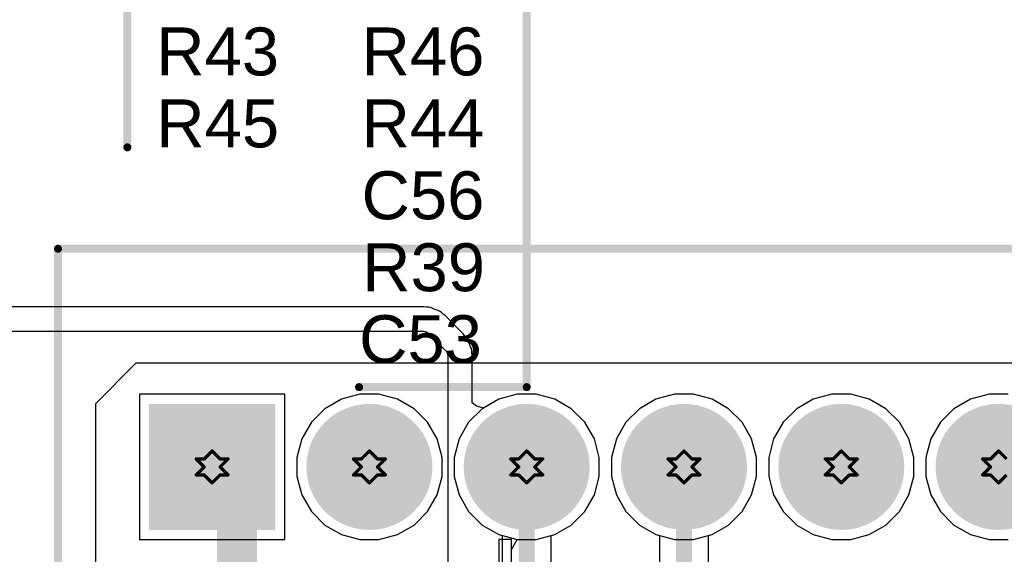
# Model space of a CAD drawing. Header units: inches. Extents: x 0 to 12.2, y 0 to 7.
# Tile 98 of 154: x 0.313 to 0.929, y 4.315 to 4.65. Entities that reach past the tile are written whole.
import ezdxf

# ---------------------------------------------------------------- set-up
doc = ezdxf.new("R2010")
doc.units = ezdxf.units.IN
doc.header["$MEASUREMENT"] = 0
for name, color, linetype in [('Bottom Layer', 5, 'Continuous'), ('Bottom Overlay', 54, 'Continuous'), ('Bottom Solder', 6, 'Continuous'), ('Drill Drawing', 1, 'Continuous'), ('Layer 1', 16, 'Continuous'), ('Layer 2', 76, 'Continuous'), ('Multi-Layer', 9, 'Continuous'), ('Pad Holes', 156, 'Continuous'), ('Top Layer', 1, 'Continuous'), ('Top Overlay', 2, 'Continuous'), ('Top Solder', 216, 'Continuous')]:
    doc.layers.add(name, color=color, linetype=linetype)
doc.styles.add('Arial', font='txt', dxfattribs={"height": 0.2})

# ---------------------------------------------------------------- blocks, each defined once
blk = doc.blocks.new('B8B_XH_A_LF__SN__B_189')
at = {"layer": 'Bottom Layer'}
blk.add_hatch(color=5, dxfattribs=at).paths.add_polyline_path([(-0.30905525, -0.03543305), (-0.37992135, -0.03543305), (-0.37992135, 0.03543305), (-0.30905525, 0.03543305)])
h = blk.add_hatch(color=5, dxfattribs=at)
edge = h.paths.add_edge_path()
edge.add_arc((-0.2460632, 0), 0.035433, 0, 360)
h = blk.add_hatch(color=5, dxfattribs=at)
edge = h.paths.add_edge_path()
edge.add_arc((-0.1476379, 0), 0.035433, 0, 360)
h = blk.add_hatch(color=5, dxfattribs=at)
edge = h.paths.add_edge_path()
edge.add_arc((-0.0492127, 0), 0.035433, 0, 360)
h = blk.add_hatch(color=5, dxfattribs=at)
edge = h.paths.add_edge_path()
edge.add_arc((0.0492125, 0), 0.035433, 0, 360)
h = blk.add_hatch(color=5, dxfattribs=at)
edge = h.paths.add_edge_path()
edge.add_arc((0.1476378, 0), 0.035433, 0, 360)
at = {"layer": 'Bottom Solder'}
blk.add_hatch(color=6, dxfattribs=at).paths.add_polyline_path([(-0.30505525, -0.03943305), (-0.38392135, -0.03943305), (-0.38392135, 0.03943305), (-0.30505525, 0.03943305)])
h = blk.add_hatch(color=6, dxfattribs=at)
edge = h.paths.add_edge_path()
edge.add_arc((-0.2460632, 0), 0.039433, 0, 360)
h = blk.add_hatch(color=6, dxfattribs=at)
edge = h.paths.add_edge_path()
edge.add_arc((-0.1476379, 0), 0.039433, 0, 360)
h = blk.add_hatch(color=6, dxfattribs=at)
edge = h.paths.add_edge_path()
edge.add_arc((-0.0492127, 0), 0.039433, 0, 360)
h = blk.add_hatch(color=6, dxfattribs=at)
edge = h.paths.add_edge_path()
edge.add_arc((0.0492125, 0), 0.039433, 0, 360)
h = blk.add_hatch(color=6, dxfattribs=at)
edge = h.paths.add_edge_path()
edge.add_arc((0.1476378, 0), 0.039433, 0, 360)
at = {"layer": 'Layer 1'}
blk.add_hatch(color=16, dxfattribs=at).paths.add_polyline_path([(-0.30905525, -0.03543305), (-0.37992135, -0.03543305), (-0.37992135, 0.03543305), (-0.30905525, 0.03543305)])
h = blk.add_hatch(color=16, dxfattribs=at)
edge = h.paths.add_edge_path()
edge.add_arc((-0.2460632, 0), 0.035433, 0, 360)
h = blk.add_hatch(color=16, dxfattribs=at)
edge = h.paths.add_edge_path()
edge.add_arc((-0.1476379, 0), 0.035433, 0, 360)
h = blk.add_hatch(color=16, dxfattribs=at)
edge = h.paths.add_edge_path()
edge.add_arc((-0.0492127, 0), 0.035433, 0, 360)
h = blk.add_hatch(color=16, dxfattribs=at)
edge = h.paths.add_edge_path()
edge.add_arc((0.0492125, 0), 0.035433, 0, 360)
h = blk.add_hatch(color=16, dxfattribs=at)
edge = h.paths.add_edge_path()
edge.add_arc((0.1476378, 0), 0.035433, 0, 360)
at = {"layer": 'Layer 2'}
blk.add_hatch(color=76, dxfattribs=at).paths.add_polyline_path([(-0.30905525, -0.03543305), (-0.37992135, -0.03543305), (-0.37992135, 0.03543305), (-0.30905525, 0.03543305)])
h = blk.add_hatch(color=76, dxfattribs=at)
edge = h.paths.add_edge_path()
edge.add_arc((-0.2460632, 0), 0.035433, 0, 360)
h = blk.add_hatch(color=76, dxfattribs=at)
edge = h.paths.add_edge_path()
edge.add_arc((-0.1476379, 0), 0.035433, 0, 360)
h = blk.add_hatch(color=76, dxfattribs=at)
edge = h.paths.add_edge_path()
edge.add_arc((-0.0492127, 0), 0.035433, 0, 360)
h = blk.add_hatch(color=76, dxfattribs=at)
edge = h.paths.add_edge_path()
edge.add_arc((0.0492125, 0), 0.035433, 0, 360)
h = blk.add_hatch(color=76, dxfattribs=at)
edge = h.paths.add_edge_path()
edge.add_arc((0.1476378, 0), 0.035433, 0, 360)
at = {"layer": 'Multi-Layer'}
blk.add_hatch(color=9, dxfattribs=at).paths.add_polyline_path([(-0.30905525, -0.03543305), (-0.37992135, -0.03543305), (-0.37992135, 0.03543305), (-0.30905525, 0.03543305)])
h = blk.add_hatch(color=9, dxfattribs=at)
edge = h.paths.add_edge_path()
edge.add_arc((-0.2460632, 0), 0.035433, 0, 360)
h = blk.add_hatch(color=9, dxfattribs=at)
edge = h.paths.add_edge_path()
edge.add_arc((-0.1476379, 0), 0.035433, 0, 360)
h = blk.add_hatch(color=9, dxfattribs=at)
edge = h.paths.add_edge_path()
edge.add_arc((-0.0492127, 0), 0.035433, 0, 360)
h = blk.add_hatch(color=9, dxfattribs=at)
edge = h.paths.add_edge_path()
edge.add_arc((0.0492125, 0), 0.035433, 0, 360)
h = blk.add_hatch(color=9, dxfattribs=at)
edge = h.paths.add_edge_path()
edge.add_arc((0.1476378, 0), 0.035433, 0, 360)
at = {"layer": 'Pad Holes'}
h = blk.add_hatch(color=7, dxfattribs=at)
edge = h.paths.add_edge_path()
edge.add_arc((-0.3444883, 0), 0.019685, 0, 360)
h = blk.add_hatch(color=7, dxfattribs=at)
edge = h.paths.add_edge_path()
edge.add_arc((-0.2460632, 0), 0.019685, 0, 360)
h = blk.add_hatch(color=7, dxfattribs=at)
edge = h.paths.add_edge_path()
edge.add_arc((-0.1476379, 0), 0.019685, 0, 360)
h = blk.add_hatch(color=7, dxfattribs=at)
edge = h.paths.add_edge_path()
edge.add_arc((-0.0492127, 0), 0.019685, 0, 360)
h = blk.add_hatch(color=7, dxfattribs=at)
edge = h.paths.add_edge_path()
edge.add_arc((0.0492125, 0), 0.019685, 0, 360)
h = blk.add_hatch(color=7, dxfattribs=at)
edge = h.paths.add_edge_path()
edge.add_arc((0.1476378, 0), 0.019685, 0, 360)
at = {"layer": 'Top Layer'}
blk.add_hatch(color=1, dxfattribs=at).paths.add_polyline_path([(-0.30905525, -0.03543305), (-0.37992135, -0.03543305), (-0.37992135, 0.03543305), (-0.30905525, 0.03543305)])
h = blk.add_hatch(color=1, dxfattribs=at)
edge = h.paths.add_edge_path()
edge.add_arc((-0.2460632, 0), 0.035433, 0, 360)
h = blk.add_hatch(color=1, dxfattribs=at)
edge = h.paths.add_edge_path()
edge.add_arc((-0.1476379, 0), 0.035433, 0, 360)
h = blk.add_hatch(color=1, dxfattribs=at)
edge = h.paths.add_edge_path()
edge.add_arc((-0.0492127, 0), 0.035433, 0, 360)
h = blk.add_hatch(color=1, dxfattribs=at)
edge = h.paths.add_edge_path()
edge.add_arc((0.0492125, 0), 0.035433, 0, 360)
h = blk.add_hatch(color=1, dxfattribs=at)
edge = h.paths.add_edge_path()
edge.add_arc((0.1476378, 0), 0.035433, 0, 360)
at = {"layer": 'Top Solder'}
blk.add_hatch(color=216, dxfattribs=at).paths.add_polyline_path([(-0.30505525, -0.03943305), (-0.38392135, -0.03943305), (-0.38392135, 0.03943305), (-0.30505525, 0.03943305)])
h = blk.add_hatch(color=216, dxfattribs=at)
edge = h.paths.add_edge_path()
edge.add_arc((-0.2460632, 0), 0.039433, 0, 360)
h = blk.add_hatch(color=216, dxfattribs=at)
edge = h.paths.add_edge_path()
edge.add_arc((-0.1476379, 0), 0.039433, 0, 360)
h = blk.add_hatch(color=216, dxfattribs=at)
edge = h.paths.add_edge_path()
edge.add_arc((-0.0492127, 0), 0.039433, 0, 360)
h = blk.add_hatch(color=216, dxfattribs=at)
edge = h.paths.add_edge_path()
edge.add_arc((0.0492125, 0), 0.039433, 0, 360)
h = blk.add_hatch(color=216, dxfattribs=at)
edge = h.paths.add_edge_path()
edge.add_arc((0.1476378, 0), 0.039433, 0, 360)
at = {"layer": 'Bottom Overlay', "const_width": 0.005}
for points in [[(-0.440945, 0.1365197), (0.4409448, 0.1365197)], [(-0.440945, -0.0898583), (-0.440945, 0.1365197)]]:
    blk.add_lwpolyline(points, dxfattribs=at)
at = {"layer": 'Bottom Overlay', "const_width": 0.0025}
blk.add_lwpolyline([(-0.442195, 0.1365197, 1), (-0.439695, 0.1365197, 1)], format="xyb", close=True, dxfattribs=at)
blk.add_lwpolyline([(-0.442195, 0.1365197, 1), (-0.439695, 0.1365197, 1)], format="xyb", close=True, dxfattribs=at)

msp = doc.modelspace()

# ---------------------------------------------------------------- linework, layer by layer
at = {"layer": 'Bottom Layer'}
for p, q in [((0.4785023, 4.4155135), (0.3876363, 4.4155135)), ((0.3876363, 4.4155135), (0.3876363, 4.3246475)), ((0.4785023, 4.3246475), (0.4785023, 4.4155135)), ((0.5139579, 4.4124173), (0.5035979, 4.4064359)), ((0.525513, 4.4155135), (0.5139579, 4.4124173)), ((0.5374758, 4.4155135), (0.525513, 4.4155135)), ((0.5490309, 4.4124173), (0.5374758, 4.4155135)), ((0.5593909, 4.4064359), (0.5490309, 4.4124173)), ((0.6123832, 4.4124173), (0.6020232, 4.4064359)), ((0.6239383, 4.4155135), (0.6123832, 4.4124173)), ((0.6359011, 4.4155135), (0.6239383, 4.4155135)), ((0.6474562, 4.4124173), (0.6359011, 4.4155135)), ((0.6578162, 4.4064359), (0.6474562, 4.4124173)), ((0.7108084, 4.4124173), (0.7004484, 4.4064359)), ((0.7223635, 4.4155135), (0.7108084, 4.4124173)), ((0.7343263, 4.4155135), (0.7223635, 4.4155135)), ((0.7458814, 4.4124173), (0.7343263, 4.4155135)), ((0.7562414, 4.4064359), (0.7458814, 4.4124173)), ((0.8092336, 4.4124173), (0.7988736, 4.4064359)), ((0.8207887, 4.4155135), (0.8092336, 4.4124173)), ((0.8327515, 4.4155135), (0.8207887, 4.4155135)), ((0.8443066, 4.4124173), (0.8327515, 4.4155135)), ((0.8546666, 4.4064359), (0.8443066, 4.4124173)), ((0.9076589, 4.4124173), (0.8972989, 4.4064359)), ((0.919214, 4.4155135), (0.9076589, 4.4124173)), ((0.9311768, 4.4155135), (0.919214, 4.4155135)), ((0.5035979, 4.4064359), (0.495139, 4.397977)), ((0.5678498, 4.397977), (0.5593909, 4.4064359)), ((0.6020232, 4.4064359), (0.5935643, 4.397977)), ((0.6662751, 4.397977), (0.6578162, 4.4064359)), ((0.7004484, 4.4064359), (0.6919895, 4.397977)), ((0.7647003, 4.397977), (0.7562414, 4.4064359)), ((0.7988736, 4.4064359), (0.7904147, 4.397977)), ((0.8631255, 4.397977), (0.8546666, 4.4064359)), ((0.8972989, 4.4064359), (0.88884, 4.397977)), ((0.495139, 4.397977), (0.4891576, 4.387617)), ((0.5738312, 4.387617), (0.5678498, 4.397977)), ((0.5935643, 4.397977), (0.5875829, 4.387617)), ((0.6722565, 4.387617), (0.6662751, 4.397977)), ((0.6919895, 4.397977), (0.6860081, 4.387617)), ((0.7706817, 4.387617), (0.7647003, 4.397977)), ((0.7904147, 4.397977), (0.7844333, 4.387617)), ((0.8691069, 4.387617), (0.8631255, 4.397977)), ((0.88884, 4.397977), (0.8828586, 4.387617)), ((0.4891576, 4.387617), (0.4860614, 4.3760619)), ((0.5769274, 4.3760619), (0.5738312, 4.387617)), ((0.5875829, 4.387617), (0.5844867, 4.3760619)), ((0.6753527, 4.3760619), (0.6722565, 4.387617)), ((0.6860081, 4.387617), (0.6829119, 4.3760619)), ((0.7737779, 4.3760619), (0.7706817, 4.387617)), ((0.7844333, 4.387617), (0.7813371, 4.3760619)), ((0.8722031, 4.3760619), (0.8691069, 4.387617)), ((0.8828586, 4.387617), (0.8797624, 4.3760619)), ((0.4860614, 4.3760619), (0.4860614, 4.3640991)), ((0.5769274, 4.3640991), (0.5769274, 4.3760619)), ((0.5844867, 4.3760619), (0.5844867, 4.3640991)), ((0.6753527, 4.3640991), (0.6753527, 4.3760619)), ((0.6829119, 4.3760619), (0.6829119, 4.3640991)), ((0.7737779, 4.3640991), (0.7737779, 4.3760619)), ((0.7813371, 4.3760619), (0.7813371, 4.3640991)), ((0.8722031, 4.3640991), (0.8722031, 4.3760619)), ((0.8797624, 4.3760619), (0.8797624, 4.3640991)), ((0.4860614, 4.3640991), (0.4891576, 4.352544)), ((0.5738312, 4.352544), (0.5769274, 4.3640991)), ((0.5844867, 4.3640991), (0.5875829, 4.352544)), ((0.6722565, 4.352544), (0.6753527, 4.3640991)), ((0.6829119, 4.3640991), (0.6860081, 4.352544)), ((0.7706817, 4.352544), (0.7737779, 4.3640991)), ((0.7813371, 4.3640991), (0.7844333, 4.352544)), ((0.8691069, 4.352544), (0.8722031, 4.3640991)), ((0.8797624, 4.3640991), (0.8828586, 4.352544)), ((0.4891576, 4.352544), (0.495139, 4.342184)), ((0.5678498, 4.342184), (0.5738312, 4.352544)), ((0.5875829, 4.352544), (0.5935643, 4.342184)), ((0.6662751, 4.342184), (0.6722565, 4.352544)), ((0.6860081, 4.352544), (0.6919895, 4.342184)), ((0.7647003, 4.342184), (0.7706817, 4.352544)), ((0.7844333, 4.352544), (0.7904147, 4.342184)), ((0.8631255, 4.342184), (0.8691069, 4.352544)), ((0.8828586, 4.352544), (0.88884, 4.342184)), ((0.495139, 4.342184), (0.5035979, 4.3337251)), ((0.5593909, 4.3337251), (0.5678498, 4.342184)), ((0.5935643, 4.342184), (0.6020232, 4.3337251)), ((0.6578162, 4.3337251), (0.6662751, 4.342184)), ((0.6919895, 4.342184), (0.7004484, 4.3337251)), ((0.7562414, 4.3337251), (0.7647003, 4.342184)), ((0.7904147, 4.342184), (0.7988736, 4.3337251)), ((0.8546666, 4.3337251), (0.8631255, 4.342184)), ((0.88884, 4.342184), (0.8972989, 4.3337251)), ((0.5035979, 4.3337251), (0.5139579, 4.3277437)), ((0.5490309, 4.3277437), (0.5593909, 4.3337251)), ((0.6020232, 4.3337251), (0.6123832, 4.3277437)), ((0.6474562, 4.3277437), (0.6578162, 4.3337251)), ((0.7004484, 4.3337251), (0.7108084, 4.3277437)), ((0.7458814, 4.3277437), (0.7562414, 4.3337251)), ((0.7988736, 4.3337251), (0.8092336, 4.3277437)), ((0.8443066, 4.3277437), (0.8546666, 4.3337251)), ((0.8972989, 4.3337251), (0.9076589, 4.3277437)), ((0.5139579, 4.3277437), (0.525513, 4.3246475)), ((0.5374758, 4.3246475), (0.5490309, 4.3277437)), ((0.6123832, 4.3277437), (0.6146258, 4.3271428)), ((0.6146258, 4.3271428), (0.6146258, 4.2876443)), ((0.6452136, 4.3271428), (0.6474562, 4.3277437)), ((0.6452136, 4.2876443), (0.6452136, 4.3271428)), ((0.7108084, 4.3277437), (0.713051, 4.3271428)), ((0.713051, 4.3271428), (0.713051, 4.3063447)), ((0.7436388, 4.3271428), (0.7458814, 4.3277437)), ((0.7436388, 4.3063447), (0.7436388, 4.3271428)), ((0.8092336, 4.3277437), (0.8207887, 4.3246475)), ((0.8327515, 4.3246475), (0.8443066, 4.3277437)), ((0.9076589, 4.3277437), (0.919214, 4.3246475)), ((0.3876363, 4.3246475), (0.4785023, 4.3246475)), ((0.525513, 4.3246475), (0.5374758, 4.3246475)), ((0.8207887, 4.3246475), (0.8327515, 4.3246475)), ((0.919214, 4.3246475), (0.9311768, 4.3246475))]:
    msp.add_line(p, q, dxfattribs=at)
at = {"layer": 'Bottom Layer', "const_width": 0.01}
for points in [[(0.6299197, 4.2876443), (0.6299197, 4.3700805)], [(0.7283449, 4.3063447), (0.7283449, 4.3700805)]]:
    msp.add_lwpolyline(points, dxfattribs=at)
at = {"layer": 'Bottom Layer', "const_width": 0.005}
for points in [[(0.6274197, 4.3700805, 1), (0.6324197, 4.3700805, 1)], [(0.7258449, 4.3700805, 1), (0.7308449, 4.3700805, 1)]]:
    msp.add_lwpolyline(points, format="xyb", close=True, dxfattribs=at)
at = {"layer": 'Drill Drawing', "const_width": 0.002}
for points in [[(0.4280693, 4.3750805), (0.4330693, 4.3800805)], [(0.4330693, 4.3800805), (0.4380693, 4.3750805)], [(0.5264944, 4.3750805), (0.5314944, 4.3800805)], [(0.5314944, 4.3800805), (0.5364944, 4.3750805)], [(0.6249197, 4.3750805), (0.6299197, 4.3800805)], [(0.6299197, 4.3800805), (0.6349197, 4.3750805)], [(0.7233449, 4.3750805), (0.7283449, 4.3800805)], [(0.7283449, 4.3800805), (0.7333449, 4.3750805)], [(0.8217701, 4.3750805), (0.8267701, 4.3800805)], [(0.8267701, 4.3800805), (0.8317701, 4.3750805)], [(0.9201954, 4.3750805), (0.9251954, 4.3800805)], [(0.9251954, 4.3800805), (0.9301954, 4.3750805)], [(0.4230693, 4.3750805), (0.4280693, 4.3700805)], [(0.4230693, 4.3750805), (0.4280693, 4.3750805)], [(0.4380693, 4.3750805), (0.4430693, 4.3750805)], [(0.4380693, 4.3700805), (0.4430693, 4.3750805)], [(0.5214944, 4.3750805), (0.5264944, 4.3700805)], [(0.5214944, 4.3750805), (0.5264944, 4.3750805)], [(0.5364944, 4.3750805), (0.5414944, 4.3750805)], [(0.5364944, 4.3700805), (0.5414944, 4.3750805)], [(0.6199197, 4.3750805), (0.6249197, 4.3700805)], [(0.6199197, 4.3750805), (0.6249197, 4.3750805)], [(0.6349197, 4.3750805), (0.6399197, 4.3750805)], [(0.6349197, 4.3700805), (0.6399197, 4.3750805)], [(0.7183449, 4.3750805), (0.7233449, 4.3700805)], [(0.7183449, 4.3750805), (0.7233449, 4.3750805)], [(0.7333449, 4.3750805), (0.7383449, 4.3750805)], [(0.7333449, 4.3700805), (0.7383449, 4.3750805)], [(0.8167701, 4.3750805), (0.8217701, 4.3700805)], [(0.8167701, 4.3750805), (0.8217701, 4.3750805)], [(0.8317701, 4.3750805), (0.8367701, 4.3750805)], [(0.8317701, 4.3700805), (0.8367701, 4.3750805)], [(0.9151954, 4.3750805), (0.9201954, 4.3700805)], [(0.9151954, 4.3750805), (0.9201954, 4.3750805)], [(0.4230693, 4.3650805), (0.4280693, 4.3700805)], [(0.4380693, 4.3700805), (0.4430693, 4.3650805)], [(0.5214944, 4.3650805), (0.5264944, 4.3700805)], [(0.5364944, 4.3700805), (0.5414944, 4.3650805)], [(0.6199197, 4.3650805), (0.6249197, 4.3700805)], [(0.6349197, 4.3700805), (0.6399197, 4.3650805)], [(0.7183449, 4.3650805), (0.7233449, 4.3700805)], [(0.7333449, 4.3700805), (0.7383449, 4.3650805)], [(0.8167701, 4.3650805), (0.8217701, 4.3700805)], [(0.8317701, 4.3700805), (0.8367701, 4.3650805)], [(0.9151954, 4.3650805), (0.9201954, 4.3700805)], [(0.4230693, 4.3650805), (0.4280693, 4.3650805)], [(0.4280693, 4.3650805), (0.4330693, 4.3600805)], [(0.4330693, 4.3600805), (0.4380693, 4.3650805)], [(0.4380693, 4.3650805), (0.4430693, 4.3650805)], [(0.5214944, 4.3650805), (0.5264944, 4.3650805)], [(0.5264944, 4.3650805), (0.5314944, 4.3600805)], [(0.5314944, 4.3600805), (0.5364944, 4.3650805)], [(0.5364944, 4.3650805), (0.5414944, 4.3650805)], [(0.6199197, 4.3650805), (0.6249197, 4.3650805)], [(0.6249197, 4.3650805), (0.6299197, 4.3600805)], [(0.6299197, 4.3600805), (0.6349197, 4.3650805)], [(0.6349197, 4.3650805), (0.6399197, 4.3650805)], [(0.7183449, 4.3650805), (0.7233449, 4.3650805)], [(0.7233449, 4.3650805), (0.7283449, 4.3600805)], [(0.7283449, 4.3600805), (0.7333449, 4.3650805)], [(0.7333449, 4.3650805), (0.7383449, 4.3650805)], [(0.8167701, 4.3650805), (0.8217701, 4.3650805)], [(0.8217701, 4.3650805), (0.8267701, 4.3600805)], [(0.8267701, 4.3600805), (0.8317701, 4.3650805)], [(0.8317701, 4.3650805), (0.8367701, 4.3650805)], [(0.9151954, 4.3650805), (0.9201954, 4.3650805)], [(0.9201954, 4.3650805), (0.9251954, 4.3600805)], [(0.9251954, 4.3600805), (0.9301954, 4.3650805)]]:
    msp.add_lwpolyline(points, dxfattribs=at)
at = {"layer": 'Drill Drawing', "const_width": 0.001}
for points in [[(0.4325693, 4.3800805, 1), (0.4335693, 4.3800805, 1)], [(0.4325693, 4.3800805, 1), (0.4335693, 4.3800805, 1)], [(0.5309944, 4.3800805, 1), (0.5319944, 4.3800805, 1)], [(0.5309944, 4.3800805, 1), (0.5319944, 4.3800805, 1)], [(0.6294197, 4.3800805, 1), (0.6304197, 4.3800805, 1)], [(0.6294197, 4.3800805, 1), (0.6304197, 4.3800805, 1)], [(0.7278449, 4.3800805, 1), (0.7288449, 4.3800805, 1)], [(0.7278449, 4.3800805, 1), (0.7288449, 4.3800805, 1)], [(0.8262701, 4.3800805, 1), (0.8272701, 4.3800805, 1)], [(0.8262701, 4.3800805, 1), (0.8272701, 4.3800805, 1)], [(0.9246954, 4.3800805, 1), (0.9256954, 4.3800805, 1)], [(0.9246954, 4.3800805, 1), (0.9256954, 4.3800805, 1)], [(0.4225693, 4.3750805, 1), (0.4235693, 4.3750805, 1)], [(0.4225693, 4.3750805, 1), (0.4235693, 4.3750805, 1)], [(0.4275693, 4.3750805, 1), (0.4285693, 4.3750805, 1)], [(0.4275693, 4.3750805, 1), (0.4285693, 4.3750805, 1)], [(0.4375693, 4.3750805, 1), (0.4385693, 4.3750805, 1)], [(0.4375693, 4.3750805, 1), (0.4385693, 4.3750805, 1)], [(0.4425693, 4.3750805, 1), (0.4435693, 4.3750805, 1)], [(0.4425693, 4.3750805, 1), (0.4435693, 4.3750805, 1)], [(0.5209944, 4.3750805, 1), (0.5219944, 4.3750805, 1)], [(0.5209944, 4.3750805, 1), (0.5219944, 4.3750805, 1)], [(0.5259944, 4.3750805, 1), (0.5269944, 4.3750805, 1)], [(0.5259944, 4.3750805, 1), (0.5269944, 4.3750805, 1)], [(0.5359944, 4.3750805, 1), (0.5369944, 4.3750805, 1)], [(0.5359944, 4.3750805, 1), (0.5369944, 4.3750805, 1)], [(0.5409944, 4.3750805, 1), (0.5419944, 4.3750805, 1)], [(0.5409944, 4.3750805, 1), (0.5419944, 4.3750805, 1)], [(0.6194197, 4.3750805, 1), (0.6204197, 4.3750805, 1)], [(0.6194197, 4.3750805, 1), (0.6204197, 4.3750805, 1)], [(0.6244197, 4.3750805, 1), (0.6254197, 4.3750805, 1)], [(0.6244197, 4.3750805, 1), (0.6254197, 4.3750805, 1)], [(0.6344197, 4.3750805, 1), (0.6354197, 4.3750805, 1)], [(0.6344197, 4.3750805, 1), (0.6354197, 4.3750805, 1)], [(0.6394197, 4.3750805, 1), (0.6404197, 4.3750805, 1)], [(0.6394197, 4.3750805, 1), (0.6404197, 4.3750805, 1)], [(0.7178449, 4.3750805, 1), (0.7188449, 4.3750805, 1)], [(0.7178449, 4.3750805, 1), (0.7188449, 4.3750805, 1)], [(0.7228449, 4.3750805, 1), (0.7238449, 4.3750805, 1)], [(0.7228449, 4.3750805, 1), (0.7238449, 4.3750805, 1)], [(0.7328449, 4.3750805, 1), (0.7338449, 4.3750805, 1)], [(0.7328449, 4.3750805, 1), (0.7338449, 4.3750805, 1)], [(0.7378449, 4.3750805, 1), (0.7388449, 4.3750805, 1)], [(0.7378449, 4.3750805, 1), (0.7388449, 4.3750805, 1)], [(0.8162701, 4.3750805, 1), (0.8172701, 4.3750805, 1)], [(0.8162701, 4.3750805, 1), (0.8172701, 4.3750805, 1)], [(0.8212701, 4.3750805, 1), (0.8222701, 4.3750805, 1)], [(0.8212701, 4.3750805, 1), (0.8222701, 4.3750805, 1)], [(0.8312701, 4.3750805, 1), (0.8322701, 4.3750805, 1)], [(0.8312701, 4.3750805, 1), (0.8322701, 4.3750805, 1)], [(0.8362701, 4.3750805, 1), (0.8372701, 4.3750805, 1)], [(0.8362701, 4.3750805, 1), (0.8372701, 4.3750805, 1)], [(0.9146954, 4.3750805, 1), (0.9156954, 4.3750805, 1)], [(0.9146954, 4.3750805, 1), (0.9156954, 4.3750805, 1)], [(0.9196954, 4.3750805, 1), (0.9206954, 4.3750805, 1)], [(0.9196954, 4.3750805, 1), (0.9206954, 4.3750805, 1)], [(0.4275693, 4.3700805, 1), (0.4285693, 4.3700805, 1)], [(0.4275693, 4.3700805, 1), (0.4285693, 4.3700805, 1)], [(0.4375693, 4.3700805, 1), (0.4385693, 4.3700805, 1)], [(0.4375693, 4.3700805, 1), (0.4385693, 4.3700805, 1)], [(0.5259944, 4.3700805, 1), (0.5269944, 4.3700805, 1)], [(0.5259944, 4.3700805, 1), (0.5269944, 4.3700805, 1)], [(0.5359944, 4.3700805, 1), (0.5369944, 4.3700805, 1)], [(0.5359944, 4.3700805, 1), (0.5369944, 4.3700805, 1)], [(0.6244197, 4.3700805, 1), (0.6254197, 4.3700805, 1)], [(0.6244197, 4.3700805, 1), (0.6254197, 4.3700805, 1)], [(0.6344197, 4.3700805, 1), (0.6354197, 4.3700805, 1)], [(0.6344197, 4.3700805, 1), (0.6354197, 4.3700805, 1)], [(0.7228449, 4.3700805, 1), (0.7238449, 4.3700805, 1)], [(0.7228449, 4.3700805, 1), (0.7238449, 4.3700805, 1)], [(0.7328449, 4.3700805, 1), (0.7338449, 4.3700805, 1)], [(0.7328449, 4.3700805, 1), (0.7338449, 4.3700805, 1)], [(0.8212701, 4.3700805, 1), (0.8222701, 4.3700805, 1)], [(0.8212701, 4.3700805, 1), (0.8222701, 4.3700805, 1)], [(0.8312701, 4.3700805, 1), (0.8322701, 4.3700805, 1)], [(0.8312701, 4.3700805, 1), (0.8322701, 4.3700805, 1)], [(0.9196954, 4.3700805, 1), (0.9206954, 4.3700805, 1)], [(0.9196954, 4.3700805, 1), (0.9206954, 4.3700805, 1)], [(0.4225693, 4.3650805, 1), (0.4235693, 4.3650805, 1)], [(0.4225693, 4.3650805, 1), (0.4235693, 4.3650805, 1)], [(0.4275693, 4.3650805, 1), (0.4285693, 4.3650805, 1)], [(0.4275693, 4.3650805, 1), (0.4285693, 4.3650805, 1)], [(0.4375693, 4.3650805, 1), (0.4385693, 4.3650805, 1)], [(0.4375693, 4.3650805, 1), (0.4385693, 4.3650805, 1)], [(0.4425693, 4.3650805, 1), (0.4435693, 4.3650805, 1)], [(0.4425693, 4.3650805, 1), (0.4435693, 4.3650805, 1)], [(0.5209944, 4.3650805, 1), (0.5219944, 4.3650805, 1)], [(0.5209944, 4.3650805, 1), (0.5219944, 4.3650805, 1)], [(0.5259944, 4.3650805, 1), (0.5269944, 4.3650805, 1)], [(0.5259944, 4.3650805, 1), (0.5269944, 4.3650805, 1)], [(0.5359944, 4.3650805, 1), (0.5369944, 4.3650805, 1)], [(0.5359944, 4.3650805, 1), (0.5369944, 4.3650805, 1)], [(0.5409944, 4.3650805, 1), (0.5419944, 4.3650805, 1)], [(0.5409944, 4.3650805, 1), (0.5419944, 4.3650805, 1)], [(0.6194197, 4.3650805, 1), (0.6204197, 4.3650805, 1)], [(0.6194197, 4.3650805, 1), (0.6204197, 4.3650805, 1)], [(0.6244197, 4.3650805, 1), (0.6254197, 4.3650805, 1)], [(0.6244197, 4.3650805, 1), (0.6254197, 4.3650805, 1)], [(0.6344197, 4.3650805, 1), (0.6354197, 4.3650805, 1)], [(0.6344197, 4.3650805, 1), (0.6354197, 4.3650805, 1)], [(0.6394197, 4.3650805, 1), (0.6404197, 4.3650805, 1)], [(0.6394197, 4.3650805, 1), (0.6404197, 4.3650805, 1)], [(0.7178449, 4.3650805, 1), (0.7188449, 4.3650805, 1)], [(0.7178449, 4.3650805, 1), (0.7188449, 4.3650805, 1)], [(0.7228449, 4.3650805, 1), (0.7238449, 4.3650805, 1)], [(0.7228449, 4.3650805, 1), (0.7238449, 4.3650805, 1)], [(0.7328449, 4.3650805, 1), (0.7338449, 4.3650805, 1)], [(0.7328449, 4.3650805, 1), (0.7338449, 4.3650805, 1)], [(0.7378449, 4.3650805, 1), (0.7388449, 4.3650805, 1)], [(0.7378449, 4.3650805, 1), (0.7388449, 4.3650805, 1)], [(0.8162701, 4.3650805, 1), (0.8172701, 4.3650805, 1)], [(0.8162701, 4.3650805, 1), (0.8172701, 4.3650805, 1)], [(0.8212701, 4.3650805, 1), (0.8222701, 4.3650805, 1)], [(0.8212701, 4.3650805, 1), (0.8222701, 4.3650805, 1)], [(0.8312701, 4.3650805, 1), (0.8322701, 4.3650805, 1)], [(0.8312701, 4.3650805, 1), (0.8322701, 4.3650805, 1)], [(0.8362701, 4.3650805, 1), (0.8372701, 4.3650805, 1)], [(0.8362701, 4.3650805, 1), (0.8372701, 4.3650805, 1)], [(0.9146954, 4.3650805, 1), (0.9156954, 4.3650805, 1)], [(0.9146954, 4.3650805, 1), (0.9156954, 4.3650805, 1)], [(0.9196954, 4.3650805, 1), (0.9206954, 4.3650805, 1)], [(0.9196954, 4.3650805, 1), (0.9206954, 4.3650805, 1)], [(0.4325693, 4.3600805, 1), (0.4335693, 4.3600805, 1)], [(0.4325693, 4.3600805, 1), (0.4335693, 4.3600805, 1)], [(0.5309944, 4.3600805, 1), (0.5319944, 4.3600805, 1)], [(0.5309944, 4.3600805, 1), (0.5319944, 4.3600805, 1)], [(0.6294197, 4.3600805, 1), (0.6304197, 4.3600805, 1)], [(0.6294197, 4.3600805, 1), (0.6304197, 4.3600805, 1)], [(0.7278449, 4.3600805, 1), (0.7288449, 4.3600805, 1)], [(0.7278449, 4.3600805, 1), (0.7288449, 4.3600805, 1)], [(0.8262701, 4.3600805, 1), (0.8272701, 4.3600805, 1)], [(0.8262701, 4.3600805, 1), (0.8272701, 4.3600805, 1)], [(0.9246954, 4.3600805, 1), (0.9256954, 4.3600805, 1)], [(0.9246954, 4.3600805, 1), (0.9256954, 4.3600805, 1)]]:
    msp.add_lwpolyline(points, format="xyb", close=True, dxfattribs=at)
at = {"layer": 'Layer 1'}
for p, q in [((0.4785023, 4.4155135), (0.3876363, 4.4155135)), ((0.3876363, 4.4155135), (0.3876363, 4.3246475)), ((0.4785023, 4.3246475), (0.4785023, 4.4155135)), ((0.5139579, 4.4124173), (0.5035979, 4.4064359)), ((0.525513, 4.4155135), (0.5139579, 4.4124173)), ((0.5374758, 4.4155135), (0.525513, 4.4155135)), ((0.5490309, 4.4124173), (0.5374758, 4.4155135)), ((0.5593909, 4.4064359), (0.5490309, 4.4124173)), ((0.6123832, 4.4124173), (0.6020232, 4.4064359)), ((0.6239383, 4.4155135), (0.6123832, 4.4124173)), ((0.6359011, 4.4155135), (0.6239383, 4.4155135)), ((0.6474562, 4.4124173), (0.6359011, 4.4155135)), ((0.6578162, 4.4064359), (0.6474562, 4.4124173)), ((0.7108084, 4.4124173), (0.7004484, 4.4064359)), ((0.7223635, 4.4155135), (0.7108084, 4.4124173)), ((0.7343263, 4.4155135), (0.7223635, 4.4155135)), ((0.7458814, 4.4124173), (0.7343263, 4.4155135)), ((0.7562414, 4.4064359), (0.7458814, 4.4124173)), ((0.8092336, 4.4124173), (0.7988736, 4.4064359)), ((0.8207887, 4.4155135), (0.8092336, 4.4124173)), ((0.8327515, 4.4155135), (0.8207887, 4.4155135)), ((0.8443066, 4.4124173), (0.8327515, 4.4155135)), ((0.8546666, 4.4064359), (0.8443066, 4.4124173)), ((0.9076589, 4.4124173), (0.8972989, 4.4064359)), ((0.919214, 4.4155135), (0.9076589, 4.4124173)), ((0.9311768, 4.4155135), (0.919214, 4.4155135)), ((0.5035979, 4.4064359), (0.495139, 4.397977)), ((0.5678498, 4.397977), (0.5593909, 4.4064359)), ((0.6020232, 4.4064359), (0.5935643, 4.397977)), ((0.6662751, 4.397977), (0.6578162, 4.4064359)), ((0.7004484, 4.4064359), (0.6919895, 4.397977)), ((0.7647003, 4.397977), (0.7562414, 4.4064359)), ((0.7988736, 4.4064359), (0.7904147, 4.397977)), ((0.8631255, 4.397977), (0.8546666, 4.4064359)), ((0.8972989, 4.4064359), (0.88884, 4.397977)), ((0.495139, 4.397977), (0.4891576, 4.387617)), ((0.5738312, 4.387617), (0.5678498, 4.397977)), ((0.5935643, 4.397977), (0.5875829, 4.387617)), ((0.6722565, 4.387617), (0.6662751, 4.397977)), ((0.6919895, 4.397977), (0.6860081, 4.387617)), ((0.7706817, 4.387617), (0.7647003, 4.397977)), ((0.7904147, 4.397977), (0.7844333, 4.387617)), ((0.8691069, 4.387617), (0.8631255, 4.397977)), ((0.88884, 4.397977), (0.8828586, 4.387617)), ((0.4891576, 4.387617), (0.4860614, 4.3760619)), ((0.5769274, 4.3760619), (0.5738312, 4.387617)), ((0.5875829, 4.387617), (0.5844867, 4.3760619)), ((0.6753527, 4.3760619), (0.6722565, 4.387617)), ((0.6860081, 4.387617), (0.6829119, 4.3760619)), ((0.7737779, 4.3760619), (0.7706817, 4.387617)), ((0.7844333, 4.387617), (0.7813371, 4.3760619)), ((0.8722031, 4.3760619), (0.8691069, 4.387617)), ((0.8828586, 4.387617), (0.8797624, 4.3760619)), ((0.4860614, 4.3760619), (0.4860614, 4.3640991)), ((0.5769274, 4.3640991), (0.5769274, 4.3760619)), ((0.5844867, 4.3760619), (0.5844867, 4.3640991)), ((0.6753527, 4.3640991), (0.6753527, 4.3760619)), ((0.6829119, 4.3760619), (0.6829119, 4.3640991)), ((0.7737779, 4.3640991), (0.7737779, 4.3760619)), ((0.7813371, 4.3760619), (0.7813371, 4.3640991)), ((0.8722031, 4.3640991), (0.8722031, 4.3760619)), ((0.8797624, 4.3760619), (0.8797624, 4.3640991)), ((0.4860614, 4.3640991), (0.4891576, 4.352544)), ((0.5738312, 4.352544), (0.5769274, 4.3640991)), ((0.5844867, 4.3640991), (0.5875829, 4.352544)), ((0.6722565, 4.352544), (0.6753527, 4.3640991)), ((0.6829119, 4.3640991), (0.6860081, 4.352544)), ((0.7706817, 4.352544), (0.7737779, 4.3640991)), ((0.7813371, 4.3640991), (0.7844333, 4.352544)), ((0.8691069, 4.352544), (0.8722031, 4.3640991)), ((0.8797624, 4.3640991), (0.8828586, 4.352544)), ((0.4891576, 4.352544), (0.495139, 4.342184)), ((0.5678498, 4.342184), (0.5738312, 4.352544)), ((0.5875829, 4.352544), (0.5935643, 4.342184)), ((0.6662751, 4.342184), (0.6722565, 4.352544)), ((0.6860081, 4.352544), (0.6919895, 4.342184)), ((0.7647003, 4.342184), (0.7706817, 4.352544)), ((0.7844333, 4.352544), (0.7904147, 4.342184)), ((0.8631255, 4.342184), (0.8691069, 4.352544)), ((0.8828586, 4.352544), (0.88884, 4.342184)), ((0.495139, 4.342184), (0.5035979, 4.3337251)), ((0.5593909, 4.3337251), (0.5678498, 4.342184)), ((0.5935643, 4.342184), (0.6020232, 4.3337251)), ((0.6578162, 4.3337251), (0.6662751, 4.342184)), ((0.6919895, 4.342184), (0.7004484, 4.3337251)), ((0.7562414, 4.3337251), (0.7647003, 4.342184)), ((0.7904147, 4.342184), (0.7988736, 4.3337251)), ((0.8546666, 4.3337251), (0.8631255, 4.342184)), ((0.88884, 4.342184), (0.8972989, 4.3337251)), ((0.5035979, 4.3337251), (0.5139579, 4.3277437)), ((0.5490309, 4.3277437), (0.5593909, 4.3337251)), ((0.6020232, 4.3337251), (0.6123832, 4.3277437)), ((0.6474562, 4.3277437), (0.6578162, 4.3337251)), ((0.7004484, 4.3337251), (0.7108084, 4.3277437)), ((0.7458814, 4.3277437), (0.7562414, 4.3337251)), ((0.7988736, 4.3337251), (0.8092336, 4.3277437)), ((0.8443066, 4.3277437), (0.8546666, 4.3337251)), ((0.8972989, 4.3337251), (0.9076589, 4.3277437)), ((0.5139579, 4.3277437), (0.525513, 4.3246475)), ((0.5374758, 4.3246475), (0.5490309, 4.3277437)), ((0.6123832, 4.3277437), (0.6239383, 4.3246475)), ((0.6359011, 4.3246475), (0.6474562, 4.3277437)), ((0.7108084, 4.3277437), (0.7223635, 4.3246475)), ((0.7343263, 4.3246475), (0.7458814, 4.3277437)), ((0.8092336, 4.3277437), (0.8207887, 4.3246475)), ((0.8327515, 4.3246475), (0.8443066, 4.3277437)), ((0.9076589, 4.3277437), (0.919214, 4.3246475)), ((0.3876363, 4.3246475), (0.4785023, 4.3246475)), ((0.525513, 4.3246475), (0.5374758, 4.3246475)), ((0.6239383, 4.3246475), (0.6359011, 4.3246475)), ((0.7223635, 4.3246475), (0.7343263, 4.3246475)), ((0.8207887, 4.3246475), (0.8327515, 4.3246475)), ((0.919214, 4.3246475), (0.9311768, 4.3246475))]:
    msp.add_line(p, q, dxfattribs=at)
at = {"layer": 'Layer 2'}
for p, q in [((0.3853933, 4.435), (0.36, 4.4096065)), ((2.3150004, 4.4349997), (0.3853933, 4.435)), ((0.36, 4.4096065), (0.36, 4.295))]:
    msp.add_line(p, q, dxfattribs=at)
at = {"layer": 'Top Layer'}
for p, q in [((0.5654936, 4.4702939), (0.2495063, 4.4702939)), ((0.5669707, 4.4700001), (0.5654936, 4.4702939)), ((0.568477, 4.4700001), (0.5669707, 4.4700001)), ((0.5698688, 4.4697233), (0.568477, 4.4700001)), ((0.5712609, 4.4691467), (0.5698688, 4.4697233)), ((0.5713463, 4.4691297), (0.5712609, 4.4691467)), ((0.5714187, 4.4690813), (0.5713463, 4.4691297)), ((0.5738318, 4.4680818), (0.5714187, 4.4690813)), ((0.5739176, 4.4680647), (0.5738318, 4.4680818)), ((0.5739903, 4.4680161), (0.5739176, 4.4680647)), ((0.5753823, 4.4674395), (0.5739903, 4.4680161)), ((0.5765619, 4.4666513), (0.5753823, 4.4674395)), ((0.5776268, 4.4655864), (0.5765619, 4.4666513)), ((0.5788793, 4.4647495), (0.5776268, 4.4655864)), ((0.590236, 4.4533929), (0.5788793, 4.4647495)), ((0.2495063, 4.455), (0.5654936, 4.455)), ((0.5654936, 4.455), (0.5668853, 4.4547232)), ((0.5668853, 4.4547232), (0.5680649, 4.453935)), ((0.5680649, 4.453935), (0.5794216, 4.4425784)), ((0.591073, 4.4521403), (0.590236, 4.4533929)), ((0.5921381, 4.4510751), (0.591073, 4.4521403)), ((0.5929264, 4.4498953), (0.5921381, 4.4510751)), ((0.5935029, 4.4485036), (0.5929264, 4.4498953)), ((0.5794216, 4.4425784), (0.5802099, 4.4413986)), ((0.5935512, 4.4484312), (0.5935029, 4.4485036)), ((0.5935682, 4.4483458), (0.5935512, 4.4484312)), ((0.5945678, 4.4459324), (0.5935682, 4.4483458)), ((0.5946164, 4.4458597), (0.5945678, 4.4459324)), ((0.5946335, 4.4457739), (0.5946164, 4.4458597)), ((0.5952099, 4.4443822), (0.5946335, 4.4457739)), ((0.5954868, 4.4429906), (0.5952099, 4.4443822)), ((0.5954868, 4.4414841), (0.5954868, 4.4429906)), ((0.5802099, 4.4413986), (0.5804867, 4.440007)), ((0.5804867, 4.440007), (0.5804867, 4.4090217)), ((0.5957806, 4.440007), (0.5954868, 4.4414841)), ((0.5957806, 4.4100929), (0.5957806, 4.440007)), ((0.6123832, 4.4124173), (0.6027806, 4.4068732)), ((0.6239383, 4.4155135), (0.6123832, 4.4124173)), ((0.6359011, 4.4155135), (0.6239383, 4.4155135)), ((0.6474562, 4.4124173), (0.6359011, 4.4155135)), ((0.6578162, 4.4064359), (0.6474562, 4.4124173)), ((0.7108084, 4.4124173), (0.7004484, 4.4064359)), ((0.7223635, 4.4155135), (0.7108084, 4.4124173)), ((0.7343263, 4.4155135), (0.7223635, 4.4155135)), ((0.7458814, 4.4124173), (0.7343263, 4.4155135)), ((0.7562414, 4.4064359), (0.7458814, 4.4124173)), ((0.8092336, 4.4124173), (0.7988736, 4.4064359)), ((0.8207887, 4.4155135), (0.8092336, 4.4124173)), ((0.8327515, 4.4155135), (0.8207887, 4.4155135)), ((0.8443066, 4.4124173), (0.8327515, 4.4155135)), ((0.8546666, 4.4064359), (0.8443066, 4.4124173)), ((0.9076589, 4.4124173), (0.8972989, 4.4064359)), ((0.919214, 4.4155135), (0.9076589, 4.4124173)), ((0.9311768, 4.4155135), (0.919214, 4.4155135)), ((0.5804867, 4.4090217), (0.5804867, 4.3084867)), ((0.5984275, 4.4081485), (0.5957806, 4.4100929)), ((0.6027806, 4.4068732), (0.5984275, 4.4081485)), ((0.6662751, 4.397977), (0.6578162, 4.4064359)), ((0.7004484, 4.4064359), (0.6919895, 4.397977)), ((0.7647003, 4.397977), (0.7562414, 4.4064359)), ((0.7988736, 4.4064359), (0.7904147, 4.397977)), ((0.8631255, 4.397977), (0.8546666, 4.4064359)), ((0.8972989, 4.4064359), (0.88884, 4.397977)), ((0.6722565, 4.387617), (0.6662751, 4.397977)), ((0.6919895, 4.397977), (0.6860081, 4.387617)), ((0.7706817, 4.387617), (0.7647003, 4.397977)), ((0.7904147, 4.397977), (0.7844333, 4.387617)), ((0.8691069, 4.387617), (0.8631255, 4.397977)), ((0.88884, 4.397977), (0.8828586, 4.387617)), ((0.6753527, 4.3760619), (0.6722565, 4.387617)), ((0.6860081, 4.387617), (0.6829119, 4.3760619)), ((0.7737779, 4.3760619), (0.7706817, 4.387617)), ((0.7844333, 4.387617), (0.7813371, 4.3760619)), ((0.8722031, 4.3760619), (0.8691069, 4.387617)), ((0.8828586, 4.387617), (0.8797624, 4.3760619)), ((0.6753527, 4.3640991), (0.6753527, 4.3760619)), ((0.6829119, 4.3760619), (0.6829119, 4.3640991)), ((0.7737779, 4.3640991), (0.7737779, 4.3760619)), ((0.7813371, 4.3760619), (0.7813371, 4.3640991)), ((0.8722031, 4.3640991), (0.8722031, 4.3760619)), ((0.8797624, 4.3760619), (0.8797624, 4.3640991)), ((0.6722565, 4.352544), (0.6753527, 4.3640991)), ((0.6829119, 4.3640991), (0.6860081, 4.352544)), ((0.7706817, 4.352544), (0.7737779, 4.3640991)), ((0.7813371, 4.3640991), (0.7844333, 4.352544)), ((0.8691069, 4.352544), (0.8722031, 4.3640991)), ((0.8797624, 4.3640991), (0.8828586, 4.352544)), ((0.6662751, 4.342184), (0.6722565, 4.352544)), ((0.6860081, 4.352544), (0.6919895, 4.342184)), ((0.7647003, 4.342184), (0.7706817, 4.352544)), ((0.7844333, 4.352544), (0.7904147, 4.342184)), ((0.8631255, 4.342184), (0.8691069, 4.352544)), ((0.8828586, 4.352544), (0.88884, 4.342184)), ((0.6578162, 4.3337251), (0.6662751, 4.342184)), ((0.6919895, 4.342184), (0.7004484, 4.3337251)), ((0.7562414, 4.3337251), (0.7647003, 4.342184)), ((0.7904147, 4.342184), (0.7988736, 4.3337251)), ((0.8546666, 4.3337251), (0.8631255, 4.342184)), ((0.88884, 4.342184), (0.8972989, 4.3337251)), ((0.6474562, 4.3277437), (0.6578162, 4.3337251)), ((0.7004484, 4.3337251), (0.7108084, 4.3277437)), ((0.7458814, 4.3277437), (0.7562414, 4.3337251)), ((0.7988736, 4.3337251), (0.8092336, 4.3277437)), ((0.8443066, 4.3277437), (0.8546666, 4.3337251)), ((0.8972989, 4.3337251), (0.9076589, 4.3277437)), ((0.6359011, 4.3246475), (0.6474562, 4.3277437)), ((0.7108084, 4.3277437), (0.7223635, 4.3246475)), ((0.7343263, 4.3246475), (0.7458814, 4.3277437)), ((0.8092336, 4.3277437), (0.8207887, 4.3246475)), ((0.8327515, 4.3246475), (0.8443066, 4.3277437)), ((0.9076589, 4.3277437), (0.919214, 4.3246475)), ((0.6204867, 4.3246475), (0.6123832, 4.3246475)), ((0.6123832, 4.3246475), (0.6123832, 4.2630973)), ((0.6204867, 4.2630973), (0.6204867, 4.3246475)), ((0.6204867, 4.3183254), (0.6239384, 4.3246475)), ((0.6239384, 4.3246475), (0.6359011, 4.3246475)), ((0.7223635, 4.3246475), (0.7343263, 4.3246475)), ((0.8207887, 4.3246475), (0.8327515, 4.3246475)), ((0.919214, 4.3246475), (0.9311768, 4.3246475)), ((0.6204867, 4.2630973), (0.6204867, 4.3183254))]:
    msp.add_line(p, q, dxfattribs=at)
at = {"layer": 'Top Layer', "const_width": 0.025}
for points in [[(0.4330693, 4.3700805), (0.4485024, 4.3546474)], [(0.4485024, 4.3313499), (0.4485024, 4.3546474)], [(0.4485024, 4.3313499), (0.4486364, 4.3312159)], [(0.4486364, 4.2383483), (0.4486364, 4.3312159)]]:
    msp.add_lwpolyline(points, dxfattribs=at)
at = {"layer": 'Top Layer', "const_width": 0.0125}
for points in [[(0.4268193, 4.3700805, 1), (0.4393193, 4.3700805, 1)], [(0.4422524, 4.3546474, 1), (0.4547524, 4.3546474, 1)], [(0.4422524, 4.3546474, 1), (0.4547524, 4.3546474, 1)], [(0.4422524, 4.3313499, 1), (0.4547524, 4.3313499, 1)], [(0.4422524, 4.3313499, 1), (0.4547524, 4.3313499, 1)], [(0.4423864, 4.3312159, 1), (0.4548864, 4.3312159, 1)], [(0.4423864, 4.3312159, 1), (0.4548864, 4.3312159, 1)]]:
    msp.add_lwpolyline(points, format="xyb", close=True, dxfattribs=at)
at = {"layer": 'Top Overlay', "const_width": 0.005}
for points in [[(0.38, 4.5700049), (0.38, 4.707888)], [(0.6299197, 4.42), (0.6299197, 4.707888)], [(0.525013, 4.42), (0.6299197, 4.42)]]:
    msp.add_lwpolyline(points, dxfattribs=at)
at = {"layer": 'Top Overlay', "const_width": 0.0025}
for points in [[(0.37875, 4.5700049, 1), (0.38125, 4.5700049, 1)], [(0.523763, 4.42, 1), (0.526263, 4.42, 1)], [(0.6286697, 4.42, 1), (0.6311697, 4.42, 1)], [(0.6286697, 4.42, 1), (0.6311697, 4.42, 1)]]:
    msp.add_lwpolyline(points, format="xyb", close=True, dxfattribs=at)

# ---------------------------------------------------------------- block references
msp.add_blockref('B8B_XH_A_LF__SN__B_189', (0.7775576, 4.3700805))

# ---------------------------------------------------------------- texts
at = {"layer": 'Top Overlay', "style": 'Arial'}
for s, p in [('R43', (0.3980823, 4.6150049)), ('R46', (0.5265607, 4.6150049)), ('R45', (0.3980823, 4.5700049)), ('R44', (0.5265607, 4.5700049)), ('C56', (0.5265607, 4.5250049)), ('R39', (0.5269405, 4.4800049)), ('C53', (0.525013, 4.4350049))]:
    msp.add_text(s, height=0.03, dxfattribs=at).set_placement(p)

doc.saveas('drawing.dxf')
